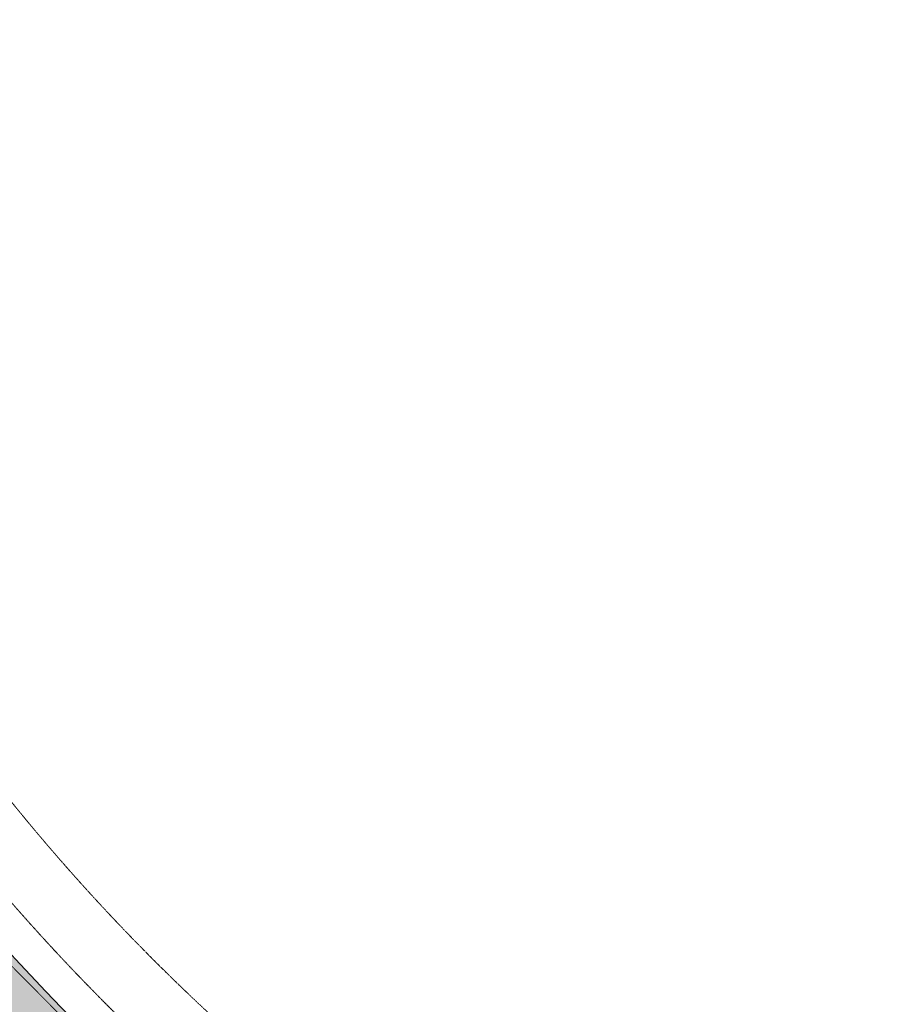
# Model space of a CAD drawing. Header units: millimetres. Extents: x 325 to 233617, y -9828 to 20555.
# Tile 41 of 45: x 206961 to 211967, y 14853 to 20555. Entities that reach past the tile are written whole.
import ezdxf

# ---------------------------------------------------------------- set-up
doc = ezdxf.new("R2010")
doc.units = ezdxf.units.MM
doc.header["$LTSCALE"] = 2.5
doc.linetypes.add('( Hidden )', pattern=[0.375, 0.25, -0.125])
doc.linetypes.add('HIDDEN', pattern=[0.375, 0.25, -0.125])
for name, color, linetype, lineweight in [('Electrical', 1, 'Continuous', 5), ('HATCH', 252, 'Continuous', 9), ('HATCH LIGHT', 250, 'Continuous', 0), ('HATCH MEDIUM', 251, 'Continuous', 5)]:
    doc.layers.add(name, color=color, linetype=linetype, lineweight=lineweight)

msp = doc.modelspace()

# ---------------------------------------------------------------- hatches: boundary and pattern name
at = {"layer": 'HATCH LIGHT'}
h = msp.add_hatch(dxfattribs=at)
h.set_pattern_fill('FLEX', color=256, scale=10)
h.set_pattern_definition([(0, (0, 0), (0, 63.5), [63.5, -63.5]), (45, (63.5, 0), (0, 63.499999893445), [15.875, -58.052561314, 15.875, -89.80256131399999])])
edge = h.paths.add_edge_path()
edge.add_arc((216017.87673602, 23380.59818167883), 12279.95709463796, 199.7789586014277, 238.7556541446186, ccw=False)
edge.add_line((204462.3744307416, 19225.15443655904), (204116.1958030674, 19225.15443655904))
edge.add_line((204116.1958030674, 19225.15443655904), (204116.1958030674, 11730.66481538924))
edge.add_line((204116.1958030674, 11730.66481538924), (204366.1958030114, 11730.66481538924))
edge.add_line((204366.1958030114, 11730.66481538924), (204366.1958030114, 10980.66481538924))
edge.add_line((204366.1958030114, 10980.66481538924), (204366.1958030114, 11015.66481538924))
edge.add_line((204366.1958030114, 11015.66481538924), (206716.1958030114, 11015.66481538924))
edge.add_line((206716.1958030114, 11015.66481538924), (206716.1958030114, 6180.664815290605))
edge.add_line((206716.1958030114, 6180.664815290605), (209648.3994214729, 6180.664815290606))
edge.add_line((209648.3994214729, 6180.664815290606), (209648.3994214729, 12881.68847706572))
edge = h.paths.add_edge_path(flags=16)
edge.add_arc((208798.3994214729, 8780.664815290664), 500.0000000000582, 270.0000000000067, 359.9999999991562, ccw=False)
edge.add_line((208798.3994214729, 8280.664815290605), (207566.1958030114, 8280.664815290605))
edge.add_arc((207566.1958030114, 8780.664815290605), 500, 180, 270, ccw=False)
edge.add_line((207066.1958030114, 8780.664815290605), (207066.1958030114, 10865.66481538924))
edge.add_arc((206567.618453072, 10867.0874654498), 498.5793796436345, 359.8365115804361, 450.1634884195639)
edge.add_line((206566.1958030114, 11365.66481538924), (204966.1958030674, 11365.66481538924))
edge.add_arc((204966.1958030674, 11865.66481538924), 500, 180, 270, ccw=False)
edge.add_line((204466.1958030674, 11865.66481538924), (204466.1958030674, 13065.24749052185))
edge.add_arc((205546.3973232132, 13874.97872733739), 1350.000000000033, 216.8556406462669, 503.144359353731)
edge.add_line((204466.1958030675, 14684.70996415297), (204466.1958030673, 18274.28015048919))
edge.add_arc((216017.8767360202, 23380.59818167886), 12629.95709463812, 203.84739980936, 236.6434316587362)
edge.add_arc((208798.3994215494, 12413.60585867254), 499.9999999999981, -8.373035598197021e-10, 56.643431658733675, ccw=False)
edge.add_line((209298.3994215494, 12413.60585866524), (209298.3994214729, 8780.6648152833))
edge = h.paths.add_edge_path(flags=16)
edge.add_arc((205546.3973232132, 13874.97872733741), 900, 0, 360)

# ---------------------------------------------------------------- linework, layer by layer
at = {"layer": 'Electrical', "linetype": 'HIDDEN', "ltscale": 2, "const_width": 5}
msp.add_lwpolyline([(204399.7281973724, 19225.15443655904, 0.1700335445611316), (209598.3892866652, 12852.97524826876), (209598.3892866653, 6230.664815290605), (206766.1958030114, 6230.664815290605), (206766.1958030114, 11065.66481538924), (204369.1907356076, 11065.66481538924)], format="xyb", dxfattribs=at)
at = {"layer": 'HATCH'}
msp.add_lwpolyline([(204462.3744307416, 19225.15443655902, 0.1717267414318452), (209648.3994214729, 12881.68847706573), (209648.3994214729, 6180.664815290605), (206716.1958030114, 6180.664815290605), (206716.1958030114, 11015.66481538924), (204366.1958030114, 11015.66481538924)], format="xyb", dxfattribs=at)
msp.add_lwpolyline([(204466.1958030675, 14684.70996415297), (204466.1958030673, 18274.28015048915, 0.1440845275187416), (209073.323294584, 12831.23830956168, -0.2523121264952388), (209298.3994215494, 12413.60585866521), (209298.3994214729, 8780.664815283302, -0.4142135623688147), (208798.3994214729, 8280.664815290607), (207566.1958030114, 8280.664815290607, -0.414213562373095), (207066.1958030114, 8780.664815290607), (207066.1958030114, 10865.66481538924, 0.414213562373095), (206566.1958030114, 11365.66481538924), (204966.1958030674, 11365.66481538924, -0.414213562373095), (204466.1958030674, 11865.66481538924), (204466.1958030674, 13065.24749052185, 3.001244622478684)], format="xyb", close=True, dxfattribs=at)
at = {"layer": 'HATCH MEDIUM', "linetype": '( Hidden )'}
msp.add_lwpolyline([(204656.0909745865, 20555.04357231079, 0.0121040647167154), (204806.7921404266, 20007.96842705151), (205028.8950268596, 19344.13807338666, 0.1712228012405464), (210005.0087678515, 13338.09647911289), (210615.9685196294, 12996.4414178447, 0.03153968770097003), (211966.7542335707, 12398.12697065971)], format="xyb", dxfattribs=at)
at = {"layer": 'HATCH MEDIUM', "linetype": '( Hidden )', "ltscale": 2}
msp.add_lwpolyline([(204292.2525246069, 20464.23287736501, 0.01222071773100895), (204449.4061564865, 19894.25333026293), (204675.0345158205, 19219.88589641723, 0.1714629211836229), (209817.130342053, 13013.50818319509), (210437.787950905, 12666.42997916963, 0.03165643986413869), (211836.7921461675, 12046.36731430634, 0.03165643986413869)], format="xyb", dxfattribs=at)

doc.saveas('drawing.dxf')
